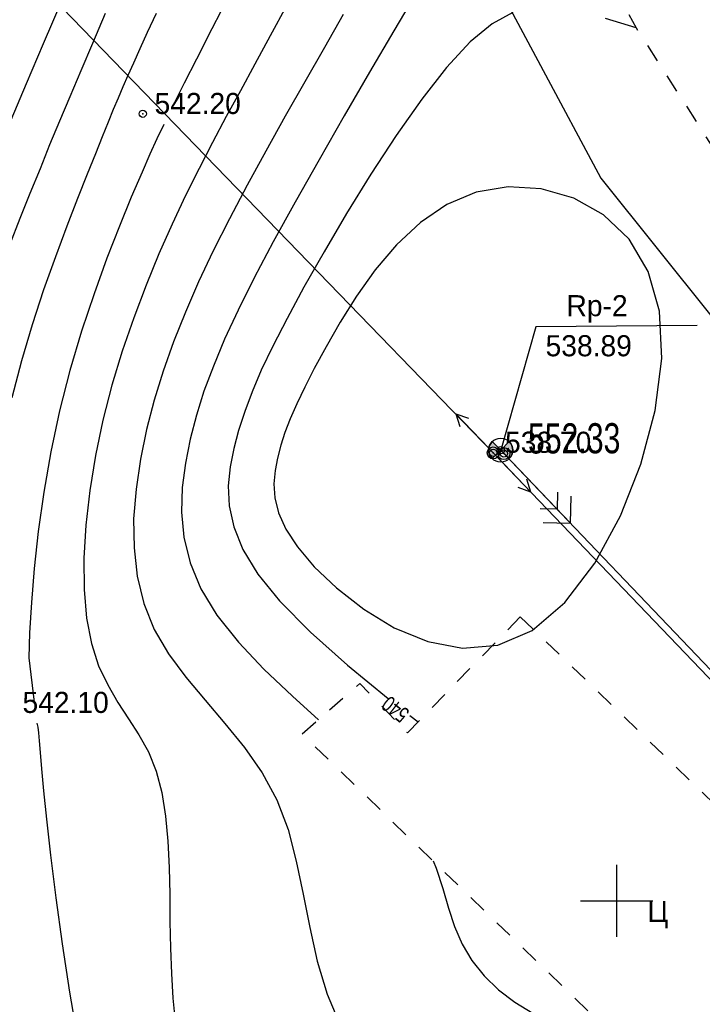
# Model space of a CAD drawing. Extents: x 0 to 370488, y 0 to 4202825.
# Tile 58 of 256: x 360125 to 360154, y 4200546 to 4200587. Entities that reach past the tile are written whole.
import ezdxf

# ---------------------------------------------------------------- set-up
doc = ezdxf.new("R2010")
doc.units = 0
doc.header["$LTSCALE"] = 0.5
doc.header["$MEASUREMENT"] = 0
doc.header["$PDMODE"] = 32
doc.header["$PDSIZE"] = 0.3
for name, pattern in [('CONTI', [0]), ('Д_ТРОТ_ТРУБА', [3, 1.5, -1.5]), ('ДОРОГИ_СТРОЯЩ', [9, 8, -1])]:
    doc.linetypes.add(name, pattern=pattern)
for name, color, linetype in [('(003) Пункты', 7, 'Continuous'), ('(004) Точки рельефа', 7, 'Continuous'), ('(014) Водопровод', 5, 'ИК_Водопровод -------в--------'), ('(022) Возд. Линии', 7, 'Continuous'), ('(025) Дорога', 7, 'Continuous'), ('GORIZDEFAULT', 32, 'CONTI'), ('PI_OT0', 172, 'CONTI'), ('PI_TT0', 5, 'CONTI'), ('PI_TTDEFAULT', 5, 'CONTI'), ('SETKR', 2, 'CONTI'), ('SIT_L0', 250, 'CONTI')]:
    doc.layers.add(name, color=color, linetype=linetype)
doc.layers.add('(032) Горизонтали утолщенные', color=32, linetype='Continuous', lineweight=30)
doc.styles.add('BM-431', font='txt')
doc.styles.add('D-431', font='txt')
doc.styles.add('S', font='txtwr', dxfattribs={"oblique": 15})
doc.styles.add('SHRFT', font='TXT', dxfattribs={"width": 0.875})
doc.styles.get("Standard").update_dxf_attribs({"font": 'isocpeur.ttf'})
doc.linetypes.add('ИК_Водопровод -------в--------', pattern='A,9,-0.6,["В",Standard,S=1.2,R=0,X=0,Y=-0.6],-1.2', length=10.8)

# ---------------------------------------------------------------- blocks, each defined once
blk = doc.blocks.new('BL_333')
at = {"color": 0}
for p, q in [((0, -1.5), (0, 1.5)), ((-1.5, 0), (1.5, 0))]:
    blk.add_line(p, q, dxfattribs=at)
blk = doc.blocks.new('S1')
at = {"layer": '(022) Возд. Линии'}
for p, q in [((-2, 0), (-1.5, 0.25)), ((-2, 0), (-1.5, -0.25)), ((0, 0), (-2, 0))]:
    blk.add_line(p, q, dxfattribs=at)
blk = doc.blocks.new('S2')
at = {"layer": '(022) Возд. Линии'}
for p, q in [((0, 0), (2, 0)), ((2, 0), (1.5, 0.25)), ((2, 0), (1.5, -0.25))]:
    blk.add_line(p, q, dxfattribs=at)
blk = doc.blocks.new('SS')
at = {"layer": '(022) Возд. Линии'}
blk.add_circle((0, 0), 0.25, dxfattribs=at)
blk = doc.blocks.new('I00110')
h = blk.add_hatch(color=7)
edge = h.paths.add_edge_path()
edge.add_line((0, 0), (-0.707, 0.707))
edge.add_arc((0, 0), 1, 135, 225)
edge.add_line((-0.707, -0.707), (0, 0))
edge = h.paths.add_edge_path()
edge.add_line((0, 0), (0.707, -0.707))
edge.add_arc((0, 0), 1, 315, 405)
edge.add_line((0.707, 0.707), (0, 0))
at = {"color": 7}
for points in [[(0, 0), (-0.707, 0.707, 0.414214), (-0.707, -0.707)], [(0, 0), (0.707, -0.707, 0.414214), (0.707, 0.707)]]:
    blk.add_lwpolyline(points, format="xyb", close=True, dxfattribs=at)
blk.add_lwpolyline([(0.015, 0), (0.015, 0)], dxfattribs=at)
blk.add_circle((0, 0), 1)
at = {"color": 4, "linetype": 'Continuous', "style": 'S', "oblique": 15}
blk.add_attdef('G', (1.384, 0.223), '', height=2, dxfattribs=at)
at = {"color": 4, "style": 'S', "oblique": 15}
blk.add_attdef('Z', (1.476, -2.301), '', height=2, dxfattribs=at)

msp = doc.modelspace()

# ---------------------------------------------------------------- linework, layer by layer
at = {"layer": '(014) Водопровод', "flags": 128}
msp.add_lwpolyline([(360036.438, 4200773.015), (360047.098, 4200750.311), (360089.76, 4200681.101), (360107.619, 4200655.796), (360141.826, 4200594.039), (360149.345, 4200579.998), (360206.507, 4200508.61), (360230.262, 4200479.387), (360306.281, 4200388.525), (360409.154, 4200291.553), (360456.114, 4200244.191), (360490.793, 4200199.337)], dxfattribs=at)
at = {"layer": '(025) Дорога', "linetype": 'Д_ТРОТ_ТРУБА', "flags": 128}
for points in [[(360034.859, 4200791.392), (360036.733, 4200790.501), (360038.761, 4200786.553), (360042.501, 4200778.433), (360055.492, 4200753.988), (360078.803, 4200711.411), (360116.369, 4200649.915), (360150.8, 4200586.24), (360165.682, 4200563.025), (360179.515, 4200545.24), (360209.989, 4200509.461), (360265.27, 4200443.63), (360306.026, 4200398.778), (360384.565, 4200319.74), (360425.367, 4200280.592), (360454.087, 4200253.775), (360461.596, 4200243.167), (360473.356, 4200225.782), (360486.072, 4200211.833), (360495.233, 4200201.295)], [(360145.999, 4200561.788), (360141.313, 4200556.972), (360139.34, 4200559.023), (360136.946, 4200556.919), (360159.781, 4200534.797), (360166.748, 4200541.774), (360145.999, 4200561.788)]]:
    msp.add_lwpolyline(points, dxfattribs=at)
at = {"layer": '(032) Горизонтали утолщенные', "color": 32}
for points in [[(360142.762, 4200601.105, 542), (360142.57, 4200600.93, 542), (360141.43, 4200599.74, 542), (360140.28, 4200598.36, 542), (360139.12, 4200596.74, 542), (360137.97, 4200594.95, 542), (360136.85, 4200593.07, 542), (360135.8, 4200591.17, 542), (360134.82, 4200589.34, 542), (360133.95, 4200587.65, 542), (360133.2, 4200586.19, 542), (360132.56, 4200584.93, 542), (360132.05, 4200583.94, 542), (360131.63, 4200583.11, 542)], [(360145.69, 4200586.87, 540), (360144.83, 4200586.4, 540), (360143.92, 4200585.65, 540), (360142.94, 4200584.59, 540), (360141.91, 4200583.27, 540), (360140.85, 4200581.77, 540), (360139.8, 4200580.17, 540), (360138.79, 4200578.53, 540), (360137.86, 4200576.94, 540), (360137.02, 4200575.47, 540), (360136.32, 4200574.17, 540), (360135.73, 4200573.03, 540), (360135.25, 4200572.03, 540), (360134.87, 4200571.13, 540), (360134.56, 4200570.31, 540), (360134.31, 4200569.53, 540), (360134.11, 4200568.78, 540), (360133.96, 4200568.01, 540), (360133.88, 4200567.22, 540), (360133.92, 4200566.4, 540), (360134.11, 4200565.52, 540), (360134.49, 4200564.58, 540), (360135.11, 4200563.56, 540), (360136.01, 4200562.45, 540)], [(360150.8, 4200586.24, 540), (360149.54, 4200586.63, 540)], [(360131.2, 4200582.23, 542), (360130.92, 4200581.63, 542), (360130.62, 4200580.99, 542), (360130.3, 4200580.25, 542), (360129.85, 4200579.21, 542), (360129.36, 4200578.01, 542), (360128.84, 4200576.67, 542), (360128.31, 4200575.2, 542), (360127.79, 4200573.65, 542), (360127.3, 4200572.02, 542), (360126.87, 4200570.34, 542), (360126.51, 4200568.64, 542), (360126.22, 4200566.96, 542), (360125.99, 4200565.33, 542), (360125.82, 4200563.79, 542), (360125.71, 4200562.38, 542), (360125.63, 4200561.13, 542), (360125.6, 4200560.09, 542), (360125.82, 4200558.25, 542)], [(360136.01, 4200562.45, 540), (360137.29, 4200561.15, 540), (360138.83, 4200559.78, 540), (360140.51, 4200558.4, 540)], [(360141.41, 4200557.69, 540), (360141.753, 4200557.424, 540)], [(360125.94, 4200557.37, 542), (360125.98, 4200557.21, 542), (360126, 4200556.98, 542), (360126.03, 4200556.64, 542), (360126.07, 4200556.16, 542), (360126.13, 4200555.48, 542), (360126.21, 4200554.57, 542), (360126.34, 4200553.39, 542), (360126.5, 4200551.89, 542), (360126.72, 4200550.13, 542), (360126.98, 4200548.22, 542), (360127.29, 4200546.21, 542), (360127.63, 4200544.2, 542)]]:
    msp.add_polyline3d(points, dxfattribs=at)
at = {"linetype": 'Continuous'}
for points, elevation in [([(359968.105, 4200751.148), (360144.875, 4200568.598), (360208.905, 4200501.768), (360248.135, 4200449.088), (360280.365, 4200400.868), (360329.345, 4200345.008), (360410.625, 4200285.188), (360473.125, 4200218.998), (360491.256, 4200199.541)], 1.643), ([(360153.335, 4200573.885), (360146.643, 4200573.822), (360145.185, 4200568.708)], -555.023)]:
    msp.add_lwpolyline(points, dxfattribs=dict(at, elevation=elevation))
at = {"layer": 'GORIZDEFAULT', "color": 32}
for points in [[(360124.87, 4200582.42, 543.5), (360125.51, 4200583.93, 543.5), (360126.21, 4200585.58, 543.5), (360126.99, 4200587.4, 543.5), (360127.86, 4200589.4, 543.5), (360128.81, 4200591.59, 543.5), (360129.82, 4200593.89, 543.5), (360130.85, 4200596.23, 543.5), (360131.85, 4200598.5, 543.5), (360132.8, 4200600.64, 543.5), (360133.64, 4200602.55, 543.5), (360134.35, 4200604.14, 543.5), (360135.82, 4200607.34, 543.5)], [(360141.68, 4200587.69, 540.5), (360140.75, 4200586.11, 540.5), (360139.74, 4200584.39, 540.5), (360138.69, 4200582.58, 540.5), (360137.65, 4200580.76, 540.5), (360136.65, 4200579, 540.5), (360135.74, 4200577.35, 540.5), (360134.95, 4200575.86, 540.5), (360134.29, 4200574.52, 540.5), (360133.72, 4200573.31, 540.5), (360133.26, 4200572.2, 540.5), (360132.87, 4200571.16, 540.5), (360132.56, 4200570.16, 540.5), (360132.3, 4200569.17, 540.5), (360132.1, 4200568.17, 540.5), (360131.97, 4200567.16, 540.5), (360131.94, 4200566.13, 540.5), (360132.04, 4200565.09, 540.5), (360132.3, 4200564.03, 540.5), (360132.74, 4200562.95, 540.5), (360133.41, 4200561.86, 540.5), (360134.3, 4200560.74, 540.5), (360135.36, 4200559.62, 540.5), (360136.54, 4200558.5, 540.5), (360137.619, 4200557.51, 540.5)], [(360124.81, 4200577.23, 543), (360125.24, 4200578.33, 543), (360125.66, 4200579.38, 543), (360126.08, 4200580.4, 543), (360126.48, 4200581.39, 543), (360126.89, 4200582.38, 543), (360127.32, 4200583.39, 543), (360127.77, 4200584.46, 543), (360128.26, 4200585.6, 543), (360128.79, 4200586.84, 543)], [(360124.91, 4200570.9, 542.5), (360125.31, 4200572.43, 542.5), (360125.75, 4200573.93, 542.5), (360126.23, 4200575.38, 542.5), (360126.72, 4200576.75, 542.5), (360127.19, 4200578.02, 542.5), (360127.64, 4200579.17, 542.5), (360128.04, 4200580.18, 542.5), (360128.38, 4200581.02, 542.5), (360128.66, 4200581.73, 542.5), (360128.91, 4200582.33, 542.5), (360129.12, 4200582.86, 542.5), (360129.32, 4200583.33, 542.5), (360129.52, 4200583.8, 542.5), (360129.73, 4200584.27, 542.5), (360129.96, 4200584.79, 542.5), (360130.22, 4200585.38, 542.5), (360130.53, 4200586.06, 542.5), (360130.9, 4200586.85, 542.5)], [(360136.29, 4200587.15, 541.5), (360135.62, 4200585.9, 541.5), (360134.98, 4200584.73, 541.5), (360134.38, 4200583.62, 541.5), (360133.79, 4200582.55, 541.5), (360133.22, 4200581.48, 541.5), (360132.67, 4200580.4, 541.5), (360132.11, 4200579.28, 541.5), (360131.55, 4200578.09, 541.5), (360131, 4200576.85, 541.5), (360130.47, 4200575.55, 541.5), (360129.96, 4200574.2, 541.5), (360129.48, 4200572.82, 541.5), (360129.05, 4200571.4, 541.5), (360128.68, 4200569.95, 541.5), (360128.37, 4200568.49, 541.5), (360128.13, 4200567.03, 541.5), (360127.97, 4200565.6, 541.5), (360127.89, 4200564.22, 541.5), (360127.9, 4200562.93, 541.5), (360128, 4200561.74, 541.5), (360128.2, 4200560.68, 541.5), (360128.5, 4200559.76, 541.5), (360128.88, 4200558.96, 541.5), (360129.3, 4200558.24, 541.5), (360129.74, 4200557.56, 541.5), (360130.17, 4200556.89, 541.5), (360130.57, 4200556.18, 541.5), (360130.89, 4200555.39, 541.5), (360131.12, 4200554.5, 541.5), (360131.28, 4200553.52, 541.5), (360131.37, 4200552.48, 541.5), (360131.42, 4200551.39, 541.5), (360131.45, 4200550.27, 541.5), (360131.46, 4200549.15, 541.5), (360131.48, 4200548.04, 541.5), (360131.52, 4200546.98, 541.5), (360131.58, 4200545.96, 541.5), (360131.67, 4200544.99, 541.5)], [(360138.65, 4200586.79, 541), (360137.87, 4200585.42, 541), (360137.06, 4200584, 541), (360136.24, 4200582.57, 541), (360135.44, 4200581.12, 541), (360134.66, 4200579.7, 541), (360133.93, 4200578.31, 541), (360133.25, 4200576.98, 541), (360132.64, 4200575.69, 541), (360132.1, 4200574.43, 541), (360131.61, 4200573.2, 541), (360131.18, 4200571.99, 541), (360130.81, 4200570.78, 541), (360130.49, 4200569.56, 541), (360130.23, 4200568.33, 541), (360130.05, 4200567.09, 541), (360129.95, 4200565.86, 541), (360129.97, 4200564.66, 541), (360130.1, 4200563.48, 541), (360130.37, 4200562.34, 541), (360130.81, 4200561.27, 541), (360131.4, 4200560.25, 541), (360132.12, 4200559.28, 541), (360132.92, 4200558.33, 541), (360133.74, 4200557.36, 541), (360134.55, 4200556.37, 541), (360135.28, 4200555.32, 541), (360135.89, 4200554.19, 541), (360136.36, 4200552.96, 541), (360136.7, 4200551.65, 541), (360136.99, 4200550.28, 541), (360137.26, 4200548.89, 541), (360137.57, 4200547.49, 541), (360137.98, 4200546.13, 541), (360138.54, 4200544.81, 541)], [(360146.49, 4200561.22, 539.5), (360147.85, 4200562.39, 539.5), (360149.09, 4200564.02, 539.5), (360150.15, 4200565.98, 539.5), (360151, 4200568.13, 539.5), (360151.59, 4200570.35, 539.5), (360151.87, 4200572.51, 539.5), (360151.78, 4200574.47, 539.5), (360151.31, 4200576.12, 539.5), (360150.51, 4200577.46, 539.5), (360149.45, 4200578.47, 539.5), (360148.22, 4200579.17, 539.5), (360146.87, 4200579.56, 539.5), (360145.5, 4200579.64, 539.5), (360144.17, 4200579.42, 539.5), (360142.95, 4200578.91, 539.5), (360141.85, 4200578.16, 539.5), (360140.86, 4200577.23, 539.5), (360139.98, 4200576.19, 539.5), (360139.2, 4200575.1, 539.5), (360138.52, 4200574.02, 539.5), (360137.94, 4200573, 539.5), (360137.45, 4200572.1, 539.5), (360137.05, 4200571.32, 539.5), (360136.72, 4200570.63, 539.5), (360136.45, 4200570.01, 539.5), (360136.23, 4200569.44, 539.5), (360136.06, 4200568.91, 539.5), (360135.92, 4200568.38, 539.5), (360135.82, 4200567.86, 539.5), (360135.77, 4200567.31, 539.5), (360135.81, 4200566.73, 539.5), (360135.96, 4200566.11, 539.5), (360136.27, 4200565.43, 539.5), (360136.75, 4200564.69, 539.5), (360137.45, 4200563.87, 539.5), (360138.37, 4200562.99, 539.5), (360139.5, 4200562.11, 539.5), (360140.77, 4200561.33, 539.5), (360142.16, 4200560.76, 539.5), (360143.6, 4200560.49, 539.5), (360145.06, 4200560.61, 539.5), (360146.49, 4200561.22, 539.5)], [(360142.378, 4200551.657, 540.5), (360142.5, 4200551.36, 540.5), (360142.78, 4200550.51, 540.5), (360143.02, 4200549.7, 540.5), (360143.27, 4200548.93, 540.5), (360143.58, 4200548.2, 540.5), (360143.99, 4200547.52, 540.5), (360144.5, 4200546.89, 540.5), (360145.1, 4200546.31, 540.5), (360145.77, 4200545.8, 540.5), (360146.52, 4200545.34, 540.5), (360147.33, 4200544.96, 540.5), (360148.18, 4200544.65, 540.5)]]:
    msp.add_polyline3d(points, dxfattribs=at)
at = {"layer": 'PI_TT0', "color": 0}
msp.add_circle((360145.318, 4200568.565), 0.25, dxfattribs=at)
msp.add_point((360145.318, 4200568.565), dxfattribs=at)
at = {"layer": 'PI_TTDEFAULT', "color": 5}
for p in [(360130.33, 4200582.67, 542.2), (360145.185, 4200568.708, -8.134), (360144.875, 4200568.598, -8.326)]:
    msp.add_point(p, dxfattribs=at)
at = {"layer": 'SIT_L0', "color": 250}
for p, q in [((360145.318, 4200568.565), (360209.175, 4200501.673)), ((360145.659, 4200568.206), (360148.076, 4200565.673)), ((360147.543, 4200566.962), (360147.525, 4200566.252)), ((360148.076, 4200565.673), (360148.103, 4200566.803)), ((360147.525, 4200566.252), (360146.825, 4200566.27)), ((360146.946, 4200565.7), (360148.076, 4200565.673))]:
    msp.add_line(p, q, dxfattribs=at)

# ---------------------------------------------------------------- block references
at = {"layer": '(003) Пункты', "xscale": 0.5, "yscale": 0.5, "zscale": 0.5}
msp.add_blockref('I00110', (360145.185, 4200568.708, -8.134), dxfattribs=at)
at = {"layer": '(022) Возд. Линии', "rotation": 313.7742333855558}
for name, p in [('S1', (360144.701, 4200568.773, -8.326)), ('SS', (360144.876, 4200568.591, -8.326)), ('S2', (360145.046, 4200568.413, -8.326))]:
    msp.add_blockref(name, p, dxfattribs=at)
at = {"layer": 'SETKR', "color": 92}
msp.add_blockref('BL_333', (360150, 4200550), dxfattribs=at)

# ---------------------------------------------------------------- texts
at = {"layer": '(004) Точки рельефа', "style": 'D-431'}
for s, p in [('542.20', (360130.82, 4200582.66)), ('Rp-2', (360147.916, 4200574.266, -555.023)), ('538.89', (360147.048, 4200572.604, -555.023)), ('538.70', (360145.365, 4200568.598, -555.023)), ('542.10', (360125.34, 4200557.8))]:
    msp.add_text(s, height=0.875, dxfattribs=at).set_placement(p)
at = {"layer": '(025) Дорога', "linetype": 'ДОРОГИ_СТРОЯЩ', "style": 'BM-431'}
msp.add_text('Ц', height=0.875, dxfattribs=at).set_placement((360151.276, 4200549.118, -555.023))
at = {"layer": '(032) Горизонтали утолщенные', "color": 32, "style": 'SHRFT', "width": 0.75}
msp.add_text('540', height=0.6562, rotation=141.6927, dxfattribs=at).set_placement((360141.445, 4200557.867, 540))
at = {"layer": 'PI_OT0', "color": 0, "style": 'SHRFT', "width": 0.75}
msp.add_text('552.33', height=1.25, rotation=0.1683, dxfattribs=at).set_placement((360146.318, 4200568.568))

doc.saveas('drawing.dxf')
